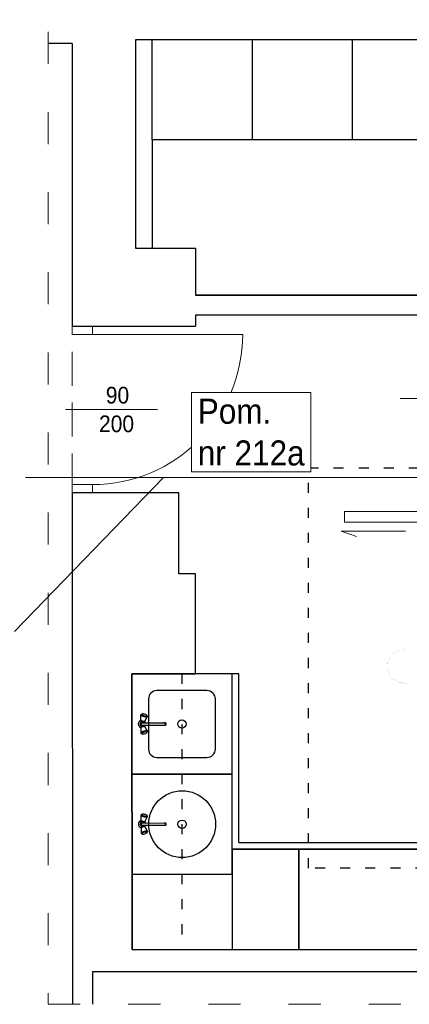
# Model space of a CAD drawing. Header units: centimetres. Extents: x 690840 to 714026, y 27673 to 40762.
# Tile 12 of 162: x 693989 to 694223, y 38176 to 38766. Entities that reach past the tile are written whole.
import ezdxf

# ---------------------------------------------------------------- set-up
doc = ezdxf.new("R2010")
doc.units = ezdxf.units.CM
for name, pattern in [('ACAD_ISO03W100', [30, 12, -18]), ('DASHED', [19.05, 12.7, -6.35]), ('DASHED2', [0.375, 0.25, -0.125])]:
    doc.linetypes.add(name, pattern=pattern)
doc.layers.get('0').update_dxf_attribs({"lineweight": 9})
doc.layers.get('Defpoints').update_dxf_attribs({"lineweight": 9})
doc.layers.add('H', color=7, linetype='Continuous')
for name, color, linetype, lineweight in [('Przekrojowa', 253, 'Continuous', 25), ('S3_drzwi_istniejące', 7, 'Continuous', 0), ('S3_meble wbudowane', 252, 'Continuous', 25), ('S3_rozdzielnice', 1, 'Continuous', 5), ('S3_urządzenia sanitarne', 253, 'Continuous', 25), ('Widokowa', 140, 'Continuous', 9), ('Wymiary', 85, 'Continuous', 9)]:
    doc.layers.add(name, color=color, linetype=linetype, lineweight=lineweight)
doc.layers.add('S3_opis pomieszczeń', color=7, linetype='Continuous', lineweight=0, true_color=0xb5b5b5)
doc.styles.add('ARIELCE', font='arial.ttf', dxfattribs={"width": 0.9})
doc.styles.get("Standard").update_dxf_attribs({"font": 'romans.shx'})
doc.dimstyles.new('Copy of ADD-100', dxfattribs={"dimscale": 2, "dimtxt": 3, "dimasz": 2, "dimexe": 0.2, "dimexo": 0.1, "dimgap": 1, "dimtad": 1, "dimdec": 0, "dimdsep": 46, "dimtxsty": 'Standard', "dimblk": 'OBLIQUE', "dimblk1": 'ARCHTICK', "dimblk2": 'ARCHTICK', "dimcen": 0.1, "dimse1": 1, "dimse2": 1, "dimadec": 0, "dimazin": 0, "dimtfac": 1, "dimtdec": 0, "dimtofl": 0, "dimtmove": 0, "dimatfit": 3, "dimldrblk": 'OBLIQUE', "dimfxl": 0.2, "dimtolj": 1, "dimtzin": 0, "dimarcsym": 0})

# ---------------------------------------------------------------- blocks, each defined once
blk = doc.blocks.new('zw$C39D')
at = {"layer": 'S3_urządzenia sanitarne', "ltscale": 1.6}
for p, q in [((-0.73, -23.93), (-0.69, -10.44)), ((0.63, -23.93), (0.67, -10.44)), ((-5.99, -22.83), (-6.04, -23.28)), ((-6.04, -23.28), (-6.03, -23.65)), ((-5.88, -22.35), (-5.99, -22.83)), ((-5.73, -21.88), (-5.88, -22.35)), ((-5.55, -21.47), (-5.73, -21.88)), ((-5.35, -21.15), (-5.55, -21.47)), ((-5.46, -23.8), (-5.27, -23.49)), ((-5.16, -20.97), (-5.35, -21.15)), ((-5.27, -23.49), (-5.08, -23.08)), ((-4.73, -20.69), (-5.16, -20.97)), ((-4.99, -20.93), (-5.16, -20.97)), ((-5.08, -23.08), (-4.93, -22.61)), ((-4.86, -21.05), (-4.99, -20.93)), ((-4.93, -22.61), (-4.82, -22.12)), ((-4.79, -21.31), (-4.86, -21.05)), ((-4.86, -23.84), (-4.63, -23.33)), ((-4.82, -22.12), (-4.78, -21.68)), ((-4.78, -21.68), (-4.79, -21.31)), ((-4.52, -20.65), (-4.73, -20.69)), ((-4.63, -23.33), (-4.44, -22.74)), ((-4.36, -20.79), (-4.52, -20.65)), ((-1.79, -22.21), (-4.52, -20.65)), ((-4.44, -22.74), (-4.31, -22.14)), ((-4.27, -21.11), (-4.36, -20.79)), ((-4.31, -22.14), (-4.25, -21.57)), ((-4.25, -21.57), (-4.27, -21.11)), ((-1.86, -23.82), (-1.74, -23.47)), ((-1.69, -22.3), (-1.79, -22.21)), ((-1.74, -23.47), (-1.67, -23.11)), ((-1.64, -22.49), (-1.69, -22.3)), ((-1.67, -23.11), (-1.63, -22.77)), ((-1.63, -22.77), (-1.64, -22.49)), ((-1.04, -22.67), (-1.64, -22.5)), ((-0.72, -21.8), (-0.73, -21.8)), ((0.65, -21.8), (0.64, -21.8)), ((0.96, -22.67), (1.55, -22.51)), ((1.55, -22.5), (1.54, -22.78)), ((1.54, -22.78), (1.58, -23.11)), ((1.61, -22.31), (1.55, -22.5)), ((1.58, -23.11), (1.65, -23.48)), ((1.71, -22.22), (1.61, -22.31)), ((1.65, -23.48), (1.77, -23.83)), ((1.71, -22.22), (4.44, -20.67)), ((4.19, -21.13), (4.17, -21.59)), ((4.17, -21.59), (4.23, -22.16)), ((4.28, -20.81), (4.19, -21.13)), ((4.23, -22.16), (4.36, -22.76)), ((4.44, -20.67), (4.28, -20.81)), ((4.36, -22.76), (4.54, -23.35)), ((4.65, -20.71), (4.44, -20.67)), ((4.54, -23.35), (4.77, -23.87)), ((4.65, -20.71), (5.08, -20.99)), ((4.71, -21.33), (4.69, -21.7)), ((4.69, -21.7), (4.74, -22.15)), ((4.78, -21.07), (4.71, -21.33)), ((4.74, -22.15), (4.84, -22.63)), ((4.91, -20.96), (4.78, -21.07)), ((4.84, -22.63), (4.99, -23.1)), ((5.08, -20.99), (4.91, -20.96)), ((4.99, -23.1), (5.18, -23.52)), ((5.27, -21.18), (5.08, -20.99)), ((5.18, -23.52), (5.37, -23.83)), ((5.47, -21.49), (5.27, -21.18)), ((5.65, -21.91), (5.47, -21.49)), ((5.8, -22.38), (5.65, -21.91)), ((5.9, -22.86), (5.8, -22.38)), ((5.95, -23.31), (5.9, -22.86)), ((5.94, -23.68), (5.95, -23.31)), ((-6.03, -23.65), (-5.95, -23.91)), ((-5.95, -23.91), (-5.83, -24.02)), ((-5.72, -24.37), (-5.95, -23.91)), ((-5.83, -24.02), (-5.66, -23.99)), ((-5.72, -24.37), (-5.56, -24.51)), ((-5.66, -23.99), (-5.46, -23.8)), ((-5.56, -24.51), (-5.35, -24.46)), ((-2.42, -24.53), (-5.56, -24.51)), ((-5.35, -24.46), (-5.11, -24.24)), ((-5.11, -24.24), (-4.86, -23.84)), ((-2.42, -24.53), (-2.29, -24.5)), ((-2.29, -24.5), (-2.15, -24.37)), ((-2.15, -24.37), (-2, -24.13)), ((-1.54, -24.52), (-2.14, -24.36)), ((-2, -24.13), (-1.86, -23.82)), ((1.45, -24.53), (2.05, -24.37)), ((1.77, -23.83), (1.9, -24.14)), ((1.9, -24.14), (2.05, -24.38)), ((2.05, -24.38), (2.2, -24.52)), ((2.2, -24.52), (2.32, -24.54)), ((2.32, -24.54), (5.47, -24.53)), ((4.77, -23.87), (5.02, -24.26)), ((5.02, -24.26), (5.26, -24.49)), ((5.26, -24.49), (5.47, -24.53)), ((5.37, -23.83), (5.56, -24.01)), ((5.47, -24.53), (5.63, -24.39)), ((5.56, -24.01), (5.73, -24.05)), ((5.63, -24.39), (5.86, -23.94)), ((5.73, -24.05), (5.86, -23.94)), ((5.86, -23.94), (5.94, -23.68))]:
    blk.add_line(p, q, dxfattribs=at)
for points in [[(0.67, -10.88), (0.74, -10.11), (-0.01, -9.7), (-0.76, -10.1), (-0.69, -10.88)], [(0.67, -10.01), (0.33, -9.48), (-0.35, -9.48), (-0.69, -10)], [(0.67, -10.44), (0.33, -9.92), (-0.35, -9.92), (-0.69, -10.44)]]:
    blk.add_lwpolyline(points, dxfattribs=at)
for radius in [20, 2.5]:
    blk.add_circle((0, 0), radius, dxfattribs=at)
for radius, start, end in [(2.24, 107.54045, 136.45175), (1.2, 124.38632, 55.3501), (0.8, 148.07988, 31.65654), (2.24, 43.28467, 72.19597), (2.24, 193.28467, 346.45175), (0.68, 179.86821, 359.86821)]:
    blk.add_arc((-0.05, -23.93), radius, start, end, dxfattribs=at)
blk = doc.blocks.new('zw$DB7F')
at = {"layer": 'S3_urządzenia sanitarne', "ltscale": 1.6}
for p, q in [((-0.73, -23.93), (-0.69, -10.44)), ((0.63, -23.93), (0.67, -10.44)), ((-5.99, -22.83), (-6.04, -23.28)), ((-6.04, -23.28), (-6.03, -23.65)), ((-5.88, -22.35), (-5.99, -22.83)), ((-5.73, -21.88), (-5.88, -22.35)), ((-5.55, -21.47), (-5.73, -21.88)), ((-5.35, -21.15), (-5.55, -21.47)), ((-5.46, -23.8), (-5.27, -23.49)), ((-5.16, -20.97), (-5.35, -21.15)), ((-5.27, -23.49), (-5.08, -23.08)), ((-4.73, -20.69), (-5.16, -20.97)), ((-4.99, -20.93), (-5.16, -20.97)), ((-5.08, -23.08), (-4.93, -22.61)), ((-4.86, -21.05), (-4.99, -20.93)), ((-4.93, -22.61), (-4.82, -22.12)), ((-4.79, -21.31), (-4.86, -21.05)), ((-4.86, -23.84), (-4.63, -23.33)), ((-4.82, -22.12), (-4.78, -21.68)), ((-4.78, -21.68), (-4.79, -21.31)), ((-4.52, -20.65), (-4.73, -20.69)), ((-4.63, -23.33), (-4.44, -22.74)), ((-4.36, -20.79), (-4.52, -20.65)), ((-1.79, -22.21), (-4.52, -20.65)), ((-4.44, -22.74), (-4.31, -22.14)), ((-4.27, -21.11), (-4.36, -20.79)), ((-4.31, -22.14), (-4.25, -21.57)), ((-4.25, -21.57), (-4.27, -21.11)), ((-1.86, -23.82), (-1.74, -23.47)), ((-1.69, -22.3), (-1.79, -22.21)), ((-1.74, -23.47), (-1.67, -23.11)), ((-1.64, -22.49), (-1.69, -22.3)), ((-1.67, -23.11), (-1.63, -22.77)), ((-1.63, -22.77), (-1.64, -22.49)), ((-1.04, -22.67), (-1.64, -22.5)), ((-0.72, -21.8), (-0.73, -21.8)), ((0.65, -21.8), (0.64, -21.8)), ((0.96, -22.67), (1.55, -22.51)), ((1.55, -22.5), (1.54, -22.78)), ((1.54, -22.78), (1.58, -23.11)), ((1.61, -22.31), (1.55, -22.5)), ((1.58, -23.11), (1.65, -23.48)), ((1.71, -22.22), (1.61, -22.31)), ((1.65, -23.48), (1.77, -23.83)), ((1.71, -22.22), (4.44, -20.67)), ((4.19, -21.13), (4.17, -21.59)), ((4.17, -21.59), (4.23, -22.16)), ((4.28, -20.81), (4.19, -21.13)), ((4.23, -22.16), (4.36, -22.76)), ((4.44, -20.67), (4.28, -20.81)), ((4.36, -22.76), (4.54, -23.35)), ((4.65, -20.71), (4.44, -20.67)), ((4.54, -23.35), (4.77, -23.87)), ((4.65, -20.71), (5.08, -20.99)), ((4.71, -21.33), (4.69, -21.7)), ((4.69, -21.7), (4.74, -22.15)), ((4.78, -21.07), (4.71, -21.33)), ((4.74, -22.15), (4.84, -22.63)), ((4.91, -20.96), (4.78, -21.07)), ((4.84, -22.63), (4.99, -23.1)), ((5.08, -20.99), (4.91, -20.96)), ((4.99, -23.1), (5.18, -23.52)), ((5.27, -21.18), (5.08, -20.99)), ((5.18, -23.52), (5.37, -23.83)), ((5.47, -21.49), (5.27, -21.18)), ((5.65, -21.91), (5.47, -21.49)), ((5.8, -22.38), (5.65, -21.91)), ((5.9, -22.86), (5.8, -22.38)), ((5.95, -23.31), (5.9, -22.86)), ((5.94, -23.68), (5.95, -23.31)), ((-6.03, -23.65), (-5.95, -23.91)), ((-5.95, -23.91), (-5.83, -24.02)), ((-5.72, -24.37), (-5.95, -23.91)), ((-5.83, -24.02), (-5.66, -23.99)), ((-5.72, -24.37), (-5.56, -24.51)), ((-5.66, -23.99), (-5.46, -23.8)), ((-5.56, -24.51), (-5.35, -24.46)), ((-2.42, -24.53), (-5.56, -24.51)), ((-5.35, -24.46), (-5.11, -24.24)), ((-5.11, -24.24), (-4.86, -23.84)), ((-2.42, -24.53), (-2.29, -24.5)), ((-2.29, -24.5), (-2.15, -24.37)), ((-2.15, -24.37), (-2, -24.13)), ((-1.54, -24.52), (-2.14, -24.36)), ((-2, -24.13), (-1.86, -23.82)), ((1.45, -24.53), (2.05, -24.37)), ((1.77, -23.83), (1.9, -24.14)), ((1.9, -24.14), (2.05, -24.38)), ((2.05, -24.38), (2.2, -24.52)), ((2.2, -24.52), (2.32, -24.54)), ((2.32, -24.54), (5.47, -24.53)), ((4.77, -23.87), (5.02, -24.26)), ((5.02, -24.26), (5.26, -24.49)), ((5.26, -24.49), (5.47, -24.53)), ((5.37, -23.83), (5.56, -24.01)), ((5.47, -24.53), (5.63, -24.39)), ((5.56, -24.01), (5.73, -24.05)), ((5.63, -24.39), (5.86, -23.94)), ((5.73, -24.05), (5.86, -23.94)), ((5.86, -23.94), (5.94, -23.68))]:
    blk.add_line(p, q, dxfattribs=at)
for points in [[(15.01, 20), (-15.01, 20)], [(-20, 15), (-20, -15)], [(20, -15), (20, 15)], [(0.67, -10.88), (0.74, -10.11), (-0.01, -9.7), (-0.76, -10.1), (-0.69, -10.88)], [(0.67, -10.01), (0.33, -9.48), (-0.35, -9.48), (-0.69, -10)], [(0.67, -10.44), (0.33, -9.92), (-0.35, -9.92), (-0.69, -10.44)], [(-15.01, -20), (15.01, -20)]]:
    blk.add_lwpolyline(points, dxfattribs=at)
blk.add_circle((0, 0), 2.5, dxfattribs=at)
for centre, radius, start, end in [((-15, 15), 5, 90.13179, 180.13179), ((15, 15), 5, 359.86821, 89.86821), ((-15, -15), 5, 179.86821, 269.86821), ((15, -15), 5, 270.13179, 0.13179), ((-0.05, -23.93), 2.24, 107.54045, 136.45175), ((-0.05, -23.93), 1.2, 124.38632, 55.3501), ((-0.05, -23.93), 0.8, 148.07988, 31.65654), ((-0.05, -23.93), 2.24, 43.28467, 72.19597), ((-0.05, -23.93), 2.24, 193.28467, 346.45175), ((-0.05, -23.93), 0.68, 179.86821, 359.86821)]:
    blk.add_arc(centre, radius, start, end, dxfattribs=at)
blk = doc.blocks.new('_Oblique')
at = {"color": 0, "linetype": 'ByBlock', "lineweight": -2}
blk.add_line((-0.5, -0.5), (0.5, 0.5), dxfattribs=at)
blk = doc.blocks.new('*D18')
at = {"layer": 'Defpoints', "color": 0, "lineweight": -3, "ltscale": 1.6}
for p in [(694068.66, 38783.21), (694068.66, 38754.31), (694368.66, 38694.31)]:
    blk.add_point(p, dxfattribs=at)
at = {"layer": 'Przekrojowa', "color": 0, "lineweight": -2, "ltscale": 1.6}
blk.add_line((694368.66, 38783.21), (694068.66, 38783.21), dxfattribs=at)
at = {"layer": 'Przekrojowa', "color": 0, "lineweight": -2, "ltscale": 1.6, "xscale": 4, "yscale": 4, "zscale": 4, "rotation": 180}
blk.add_blockref('_Oblique', (694068.66, 38783.21), dxfattribs=at)
at = {"layer": 'Przekrojowa', "color": 0, "lineweight": -2, "ltscale": 1.6, "xscale": 4, "yscale": 4, "zscale": 4}
blk.add_blockref('_Oblique', (694368.66, 38783.21), dxfattribs=at)
at = {"layer": 'Przekrojowa', "color": 0, "lineweight": -3, "ltscale": 1.6, "insert": (694218.66, 38788.21), "char_height": 6, "attachment_point": 5}
blk.add_mtext('\\A1;300', dxfattribs=at)
blk = doc.blocks.new('_ArchTick')
at = {"layer": 'Wymiary', "color": 0, "const_width": 0.15}
blk.add_lwpolyline([(-0.5, -0.5), (0.5, 0.5)], dxfattribs=at)
blk = doc.blocks.new('zw$EDF5')
at = {"color": 8, "linetype": 'ACAD_ISO03W100', "lineweight": -3, "ltscale": 0.5}
for p, q in [((-109.97, 309.95), (129.94, 309.95)), ((-109.97, 0), (-109.97, 309.95)), ((129.94, 309.95), (129.94, 0))]:
    blk.add_line(p, q, dxfattribs=at)
at = {"layer": 'H', "color": 8, "lineweight": 0, "const_width": 0.0573}
for points in [[(4.38, 260.31), (3.8, 259.66)], [(6.47, 261.92), (5.53, 261.34), (4.86, 260.72)], [(7.63, 262.45), (7.05, 262.21)], [(7.84, 262.54), (7.63, 262.45)], [(9.29, 262.91), (8.71, 262.79), (8.42, 262.74)], [(11.02, 263.07), (9.93, 263.03)], [(11.84, 263.03), (11.02, 263.07)], [(11.02, 263.07), (11.02, 258.79)], [(11.02, 263.07), (11.02, 258.79)], [(11.02, 263.07), (11.02, 258.79)], [(13.69, 262.62), (13.23, 262.79), (12.41, 262.95)], [(15.06, 262.09), (14.67, 262.26), (14.26, 262.45)], [(16.33, 261.34), (16, 261.58), (15.59, 261.8)], [(17.85, 260.14), (17.27, 260.72), (16.86, 261.01)], [(18.81, 259.03), (18.23, 259.73)], [(1.49, 255.69), (1.2, 254.7), (1.11, 254.17)], [(2.07, 257.06), (1.73, 256.19)], [(3.42, 259.2), (2.89, 258.46), (2.36, 257.59)], [(11.02, 255.81), (11.02, 249.8)], [(11.02, 255.81), (11.02, 249.8)], [(11.02, 255.81), (11.02, 249.8)], [(19.68, 257.76), (19.17, 258.58)], [(20.33, 256.43), (19.97, 257.25)], [(20.78, 255.11), (20.54, 255.86)], [(20.9, 254.37), (20.78, 255.11)], [(21.12, 252.92), (21.07, 253.5), (21.02, 253.79)], [(0.82, 252.11), (0.75, 251.65)], [(0.75, 251.65), (0.82, 251.24)], [(0.82, 250.61), (0.82, 250.13)], [(0.82, 250.13), (0.87, 249.75)], [(0.92, 253.21), (0.87, 252.68)], [(0.99, 253.6), (0.92, 253.21)], [(21.24, 251.87), (21.19, 252.27)], [(21.19, 249.92), (21.24, 250.21), (21.24, 250.83)], [(21.24, 251.41), (21.24, 251.87)]]:
    blk.add_lwpolyline(points, dxfattribs=at)

msp = doc.modelspace()

# ---------------------------------------------------------------- linework, layer by layer
at = {"layer": 'Przekrojowa', "color": 8, "ltscale": 1.6}
for p, q in [((694020.74, 38752.06), (694006.38, 38752.06)), ((694020.74, 38752.06), (694020.79, 38582.75)), ((694058.64, 38754.31), (694058.69, 38629.31)), ((694408.64, 38754.31), (694058.64, 38754.31)), ((694058.65, 38743.31), (694058.64, 38743.31)), ((694058.66, 38694.31), (694058.64, 38694.31)), ((694368.66, 38694.31), (694128.66, 38694.31)), ((694058.68, 38629.31), (694094.64, 38629.31)), ((694094.64, 38629.31), (694094.65, 38601.33)), ((694250.64, 38601.33), (694094.65, 38601.33)), ((694250.64, 38589.33), (694094.66, 38589.33)), ((694094.66, 38589.33), (694094.66, 38582.75)), ((694020.79, 38582.75), (694094.66, 38582.75)), ((694020.84, 38482.75), (694020.94, 38176.39)), ((694084.64, 38482.75), (694020.84, 38482.75)), ((694084.68, 38434.31), (694084.64, 38482.75)), ((694094.64, 38434.31), (694084.68, 38434.31)), ((694094.7, 38374.31), (694094.64, 38434.31)), ((694056.64, 38209.3), (694056.49, 38374.31)), ((694056.49, 38374.31), (694094.7, 38374.31)), ((694020.87, 38362.31), (694020.87, 38362.31)), ((694056.64, 38209.3), (694480.64, 38209.3)), ((694032.92, 38196.05), (694051.76, 38196.05)), ((694032.92, 38196.05), (694032.92, 38176.39)), ((694051.76, 38196.05), (694448.44, 38196.05))]:
    msp.add_line(p, q, dxfattribs=at)
at = {"layer": 'Przekrojowa', "color": 8, "lineweight": -3, "ltscale": 1.6}
for p, q in [((694068.66, 38694.31), (694068.66, 38754.31)), ((694128.66, 38694.31), (694128.66, 38754.31)), ((694188.66, 38694.31), (694188.66, 38754.31)), ((694068.66, 38694.31), (694068.65, 38629.31)), ((694128.66, 38694.31), (694068.66, 38694.31))]:
    msp.add_line(p, q, dxfattribs=at)
at = {"layer": 'Przekrojowa', "color": 8, "ltscale": 1.6}
msp.add_lwpolyline([(694094.65, 38601.33), (694250.64, 38601.33), (694250.64, 38589.33), (694094.66, 38589.33)], dxfattribs=at)
at = {"layer": 'S3_drzwi_istniejące', "color": 8, "ltscale": 1.6}
msp.add_line((694020.8, 38581.31), (694020.8, 38581.31), dxfattribs=at)
at = {"layer": 'S3_drzwi_istniejące', "color": 8, "linetype": 'DASHED', "ltscale": 1.6}
msp.add_line((694020.8, 38486.06), (694020.8, 38581.3), dxfattribs=at)
at = {"layer": 'S3_drzwi_istniejące', "color": 8}
for p, q in [((694032.87, 38577.76), (694122.87, 38577.76)), ((694272.14, 38539.31), (694217.14, 38539.31)), ((694071.87, 38532.76), (694016.87, 38532.76)), ((694220.37, 38459.82), (694181.78, 38459.82)), ((694181.78, 38459.82), (694190.92, 38456.71))]:
    msp.add_line(p, q, dxfattribs=at)
for points in [[(694020.87, 38577.76), (694020.87, 38582.76), (694032.87, 38582.76), (694032.87, 38577.76)], [(694020.87, 38482.76), (694020.87, 38487.76), (694032.87, 38487.76), (694032.87, 38482.76)], [(694183.76, 38471.68), (694343.69, 38471.68), (694343.69, 38465.34), (694183.76, 38465.34)]]:
    msp.add_lwpolyline(points, close=True, dxfattribs=at)
msp.add_arc((694032.87, 38577.76), 90, 270, 360, dxfattribs=at)
at = {"layer": 'S3_meble wbudowane', "color": 8, "linetype": 'ACAD_ISO03W100', "lineweight": -3, "ltscale": 0.5}
msp.add_line((694086.49, 38374.31), (694086.49, 38209.31), dxfattribs=at)
at = {"layer": 'S3_meble wbudowane', "color": 8, "lineweight": -3, "ltscale": 1.6}
for p, q in [((694120.49, 38273.3), (694236.49, 38273.3)), ((694116.49, 38269.3), (694236.49, 38269.3))]:
    msp.add_line(p, q, dxfattribs=at)
msp.add_lwpolyline([(694120.49, 38273.3), (694120.49, 38374.31), (694056.49, 38374.31), (694056.64, 38209.31), (694120.49, 38209.31), (694120.49, 38209.31)], dxfattribs=at)
for points in [[(694056.49, 38374.31), (694056.49, 38314.31), (694116.49, 38314.31), (694116.49, 38374.31)], [(694056.49, 38314.31), (694056.49, 38254.31), (694116.49, 38254.31), (694116.49, 38314.31)], [(694116.49, 38269.31), (694116.49, 38209.31), (694156.49, 38209.31), (694156.49, 38269.31)], [(694156.49, 38269.31), (694156.49, 38209.31), (694236.49, 38209.31), (694236.49, 38269.31)]]:
    msp.add_lwpolyline(points, close=True, dxfattribs=at)
at = {"layer": 'S3_rozdzielnice', "color": 7, "lineweight": -3, "ltscale": 1.6}
msp.add_line((694075.44, 38492.06), (693986.19, 38399.7), dxfattribs=at)
at = {"layer": 'Widokowa', "color": 8, "linetype": 'ACAD_ISO03W100', "ltscale": 1.6}
msp.add_lwpolyline([(694620.26, 38806.97), (694006.38, 38806.97), (694006.38, 38176.39), (694620.63, 38176.39)], dxfattribs=at)

# ---------------------------------------------------------------- block references
at = {"layer": 'Przekrojowa', "color": 8, "lineweight": -3, "ltscale": 1.6, "rotation": 90.00000000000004}
msp.add_blockref('zw$EDF5', (694472.25, 38367.84), dxfattribs=at)
at = {"layer": 'S3_urządzenia sanitarne', "color": 8, "ltscale": 1.6, "rotation": 270}
for name, p in [('zw$DB7F', (694086.49, 38344.31)), ('zw$C39D', (694086.61, 38284.31))]:
    msp.add_blockref(name, p, dxfattribs=at)

# ---------------------------------------------------------------- texts
at = {"layer": 'S3_drzwi_istniejące', "color": 8, "char_height": 10, "attachment_point": 3, "rotation": 359.9753, "style": 'ARIELCE'}
for s, insert, width in [('{\\fArial|b0|i0|c238|p34;90}', (694054.91, 38546.35), 18.5261), ('{\\fArial|b0|i0|c238|p34;200}', (694057.83, 38529.17), 19.3556)]:
    msp.add_mtext(s, dxfattribs=dict(at, insert=insert, width=width))
at = {"layer": 'S3_rozdzielnice', "insert": (693608.17, 38393.33), "char_height": 10.00209, "width": 965.6189, "attachment_point": 1, "rotation": 359.98101, "style": 'ARIELCE'}
msp.add_mtext('{\\A1;\\fArial|b0|i0|c238|p34;\\C7;trasa przewodów w kanale instalacyjnym MKE 10/17 pod sufitem \\A0;^Ji wyjście na korytarz ponad sufitem podiweszanym \\P\\pxi-3,l4,t4;-^IYDY 3x2,5mm2 do rozdzielnicy TO II/1 nowy obwód F20}', dxfattribs=at)

# ---------------------------------------------------------------- dimensions: what is measured, and where the dimension line sits
at = {"layer": 'Przekrojowa', "color": 8, "lineweight": -3, "ltscale": 1.6}
dim = msp.add_linear_dim(base=(694068.66, 38783.21), p1=(694368.66, 38694.31), p2=(694068.66, 38754.31), dimstyle='Copy of ADD-100', dxfattribs=at)
dim.commit()
dim.dimension.update_dxf_attribs({"geometry": '*D18', "text_midpoint": (694218.66, 38788.21)})

# ---------------------------------------------------------------- next in the draw order: texts
at = {"layer": 'S3_opis pomieszczeń', "color": 8, "insert": (694095.98, 38539.22), "char_height": 7.5, "attachment_point": 1, "style": 'ARIELCE', "bg_fill": 18}
msp.add_mtext('{\\fArial|b0|i0|c238|p34;\\H2x;Pom.\\Pnr 212a}', dxfattribs=at)

# ---------------------------------------------------------------- next in the draw order: linework, layer by layer
at = {"layer": 'S3_rozdzielnice', "color": 6, "linetype": 'DASHED2', "lineweight": 9, "ltscale": 1.6}
msp.add_lwpolyline([(694444.36, 38492.06), (693992.56, 38492.06)], dxfattribs=at)

doc.saveas('drawing.dxf')
